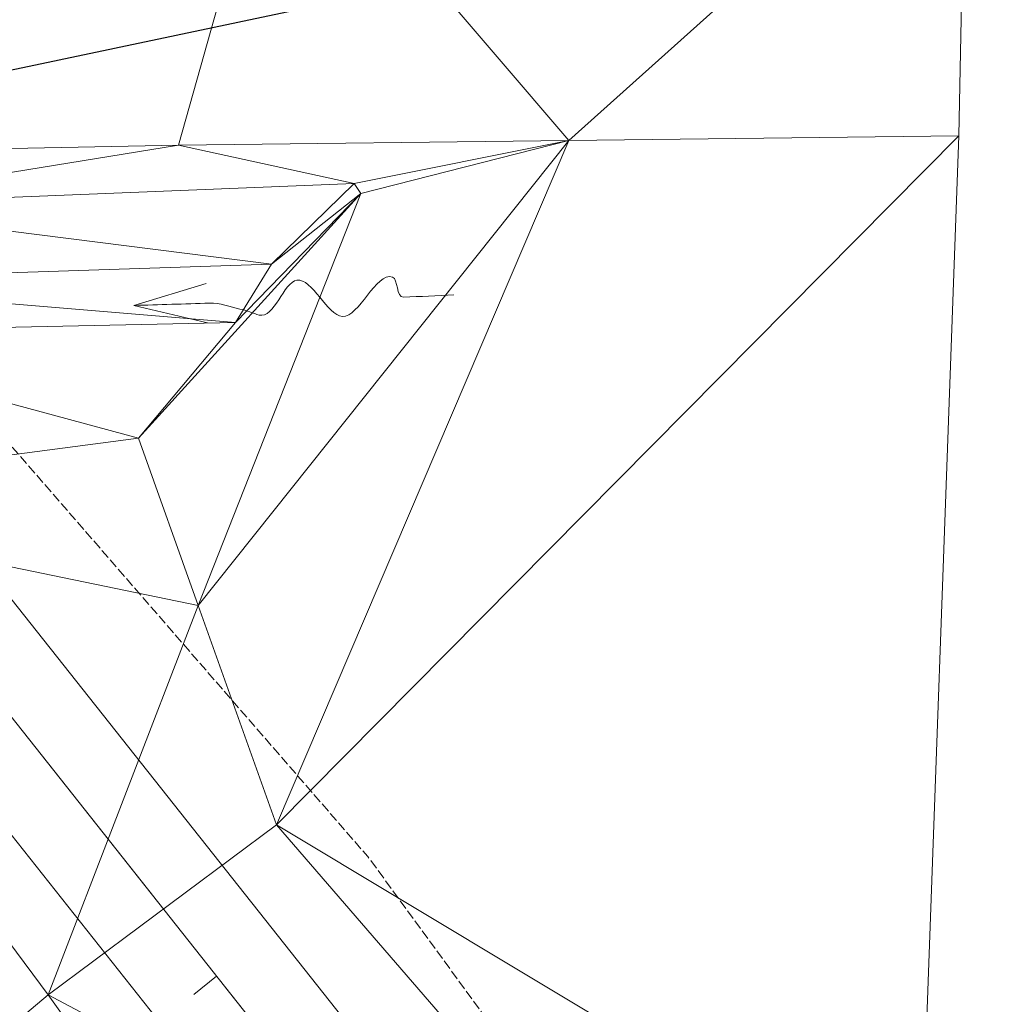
# Model space of a CAD drawing. Extents: x 2399984 to 2508823, y 556481 to 592637.
# Tile 98 of 158: x 2437675 to 2437741, y 564382 to 564449. Entities that reach past the tile are written whole.
import ezdxf

# ---------------------------------------------------------------- set-up
doc = ezdxf.new("R2010")
doc.units = 0
doc.header["$MEASUREMENT"] = 0
for name, pattern in [('cl20', [100, 5, -5, 80, -5, 5]), ('cl50', [100, 7.5, -7.5, 70, -7.5, 7.5]), ('constlimit', [0.85, 0.65, -0.1, -0.1])]:
    doc.linetypes.add(name, pattern=pattern)
for name, color, linetype, lineweight in [('DR_X_Flow_Arrow', 151, 'Continuous', 0), ('DT_X_Triangles', 91, 'Continuous', 0), ('GE_P_CL_20', 7, 'cl20', 13), ('GE_P_CL_50', 7, 'cl50', 13), ('PV_P_Bikeway', 193, 'Continuous', 13), ('RW_P_Const_Limits', 120, 'constlimit', 0)]:
    doc.layers.add(name, color=color, linetype=linetype, lineweight=lineweight)
doc.layers.add('GK_Visualization', color=30, linetype='Continuous', lineweight=13, plot=False)
doc.layers.add('SC_Scratch1', color=7, linetype='Continuous', lineweight=0, plot=False)

# ---------------------------------------------------------------- blocks, each defined once
blk = doc.blocks.new('DFL-X_25')
at = {"layer": 'DR_X_Flow_Arrow', "color": 151, "linetype": 'Continuous', "lineweight": 0, "flags": 128}
blk.add_lwpolyline([(-0.08, -0.0214), (0, 0), (-0.08, 0.0215)], dxfattribs=at)
at = {"layer": 'DR_X_Flow_Arrow', "color": 151, "linetype": 'Continuous', "lineweight": 0}
blk.add_open_spline([(0, 0), (-0.0277, 0.0001), (-0.0554, 0.0002), (-0.0831, 0.0002), (-0.0943, 0.0003), (-0.1051, 0.005), (-0.116, 0.0077), (-0.1231, 0.0095), (-0.1305, 0.0131), (-0.1368, 0.015), (-0.1531, 0.0197), (-0.1646, -0.0202), (-0.1792, -0.0218), (-0.1959, -0.0235), (-0.2112, 0.018), (-0.2277, 0.0195), (-0.2459, 0.0211), (-0.2658, -0.0279), (-0.2838, -0.0218), (-0.2902, -0.0195), (-0.2867, 0.0007), (-0.2951, 0.0006), (-0.3134, 0.0004), (-0.3317, 0.0002), (-0.35, 0)], degree=3, knots=[0, 0, 0, 0, 0.203531, 0.203531, 0.203531, 0.286234, 0.286234, 0.286234, 0.340272, 0.340272, 0.340272, 0.477755, 0.477755, 0.477755, 0.633727, 0.633727, 0.633727, 0.804111, 0.804111, 0.804111, 0.865463, 0.865463, 0.865463, 1, 1, 1, 1], dxfattribs=at)

msp = doc.modelspace()

# ---------------------------------------------------------------- linework, layer by layer
at = {"layer": 'GE_P_CL_20'}
msp.add_line((2437880.682, 564140.544), (2437633.614, 564452.552), dxfattribs=at)
at = {"layer": 'GE_P_CL_20', "linetype": 'Continuous'}
msp.add_line((2437687.961, 564383.92), (2437686.393, 564382.678), dxfattribs=at)
at = {"layer": 'GE_P_CL_50'}
msp.add_line((2437807.829, 564232.545), (2437633.614, 564452.552), dxfattribs=at)
at = {"layer": 'GK_Visualization', "color": 1, "flags": 128}
msp.add_lwpolyline([(2438322.113, 563526.775), (2438051.487, 563959.188, 0.050315), (2438044.105, 563968.705), (2437880.682, 564140.544), (2437633.614, 564452.552), (2437585.46, 564883.361, 0.127136), (2437574.764, 564911.418), (2437459.174, 565074.311), (2437394.787, 565151.542), (2437343.432, 565237.418), (2437261.717, 565352.574, -0.085446)], format="xyb", dxfattribs=at)
at = {"layer": 'PV_P_Bikeway'}
for p, q in [((2437811.552, 564235.897), (2437649.956, 564439.969)), ((2437804.106, 564229.192), (2437637.406, 564439.709))]:
    msp.add_line(p, q, dxfattribs=at)
at = {"layer": 'RW_P_Const_Limits', "flags": 128}
msp.add_lwpolyline([(2437882.915, 564155.566), (2437882.824, 564155.557), (2437856.606, 564198.574), (2437825.613, 564237.809), (2437795.396, 564277.66), (2437758.665, 564312.351), (2437727.844, 564351.724), (2437698.286, 564392.096), (2437666.672, 564428.524)], dxfattribs=at)
at = {"layer": 'SC_Scratch1', "color": 2, "lineweight": 30}
msp.add_line((2437662.98, 564443.542), (2438384.205, 564595.97), dxfattribs=at)

# ---------------------------------------------------------------- block references
at = {"layer": 'DR_X_Flow_Arrow', "color": 151, "linetype": 'Continuous', "lineweight": 0, "xscale": 62.50000000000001, "yscale": 62.50000000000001, "zscale": 62.50000000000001, "rotation": 181.8677857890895}
msp.add_blockref('DFL-X_25', (2437682.294, 564429.764), dxfattribs=at)

# ---------------------------------------------------------------- meshes
at = {"layer": 'DT_X_Triangles'}
mesh = msp.add_polyface(dxfattribs=at)
corners = [(2437588.79, 564469.146), (2437597.835, 564471.784), (2437598.96, 564466.392), (2437591.627, 564462.694), (2437642.079, 564463.673), (2437609.298, 564439.44), (2437596.336, 564476.246), (2437599.168, 564479.577), (2437618.827, 564476.98), (2437630.707, 564471.098), (2437647.141, 564467.566), (2437606.586, 564493.098), (2437605.253, 564529.518), (2437605.095, 564493.09), (2437617.329, 564493.821), (2437642.276, 564493.104), (2437649.079, 564477.063), (2437660.29, 564472.617), (2437634.993, 564439.669), (2437660.172, 564440.212), (2437679.767, 564467.659), (2437692.016, 564464.472), (2437662.432, 564543.773), (2437671.711, 564491.394), (2437679.082, 564477.61), (2437692.034, 564464.41), (2437685.352, 564440.707), (2437676.239, 564472.458), (2437676.284, 564472.356), (2437680.444, 564472.579), (2437712.014, 564441.026), (2437739.156, 564465.361), (2437738.676, 564441.346)]
mesh.append_faces([[corners[k] for k in face] for face in [(0, 1, 2), (3, 2, 4), (3, 4, 5), (6, 7, 8), (6, 8, 1), (1, 8, 9), (1, 9, 2), (2, 9, 10), (2, 10, 4), (7, 11, 8), (7, 12, 13), (7, 13, 11), (13, 12, 11), (12, 14, 11), (11, 14, 8), (14, 15, 8), (8, 15, 16), (8, 16, 9), (9, 16, 17), (9, 17, 10), (18, 4, 19), (4, 10, 20), (4, 20, 21), (4, 21, 19), (15, 22, 23), (15, 23, 16), (10, 17, 20), (16, 23, 24), (16, 24, 17), (19, 25, 26), (19, 21, 25), (17, 24, 27), (17, 27, 28), (17, 28, 20), (27, 29, 28), (27, 24, 29), (28, 29, 20), (20, 29, 21), (26, 25, 30), (21, 31, 25), (25, 31, 30), (30, 31, 32)]])
mesh = msp.add_polyface(dxfattribs=at)
corners = [(2437540.756, 564279.01), (2437613.327, 564427.881), (2437657.833, 564366.95), (2437583.601, 564439.245), (2437609.298, 564439.44), (2437611.382, 564434.865), (2437642.079, 564463.673), (2437634.993, 564439.669), (2437613.457, 564430.725), (2437659.982, 564436.59), (2437655.642, 564431.405), (2437655.994, 564427.898), (2437651.272, 564416.573), (2437660.172, 564440.212), (2437682.625, 564420.686), (2437686.705, 564409.245), (2437676.462, 564382.644), (2437689.246, 564428.605), (2437691.707, 564432.581), (2437705.554, 564341.868), (2437681.052, 564322.308), (2437685.352, 564440.707), (2437697.356, 564438.092), (2437692.044, 564394.275), (2437723.831, 564357.473), (2437697.805, 564437.414), (2437712.014, 564441.026), (2437738.676, 564441.346), (2437736, 564367.863), (2437757.161, 564317.661)]
mesh.append_faces([[corners[k] for k in face] for face in [(0, 1, 2), (3, 4, 5), (3, 5, 1), (4, 6, 7), (4, 7, 5), (5, 8, 1), (5, 7, 9), (5, 9, 10), (5, 10, 8), (1, 8, 10), (1, 10, 11), (1, 11, 12), (1, 12, 2), (7, 13, 9), (12, 11, 14), (12, 14, 15), (12, 15, 16), (12, 16, 2), (10, 17, 11), (10, 9, 18), (10, 18, 17), (11, 17, 14), (2, 16, 19), (2, 19, 20), (9, 13, 21), (9, 21, 22), (9, 22, 18), (16, 15, 23), (16, 23, 24), (16, 24, 19), (14, 17, 25), (14, 25, 15), (21, 26, 22), (15, 25, 26), (15, 26, 23), (17, 18, 25), (18, 22, 25), (23, 26, 27), (23, 27, 28), (23, 28, 24), (22, 26, 25), (24, 28, 29)]])
mesh = msp.add_polyface(dxfattribs=at)
corners = [(2437393.802, 564339.076), (2437420.799, 564353.742), (2437417.446, 564324.666), (2437427.572, 564349.237), (2437449.532, 564335.209), (2437441.007, 564310.119), (2437471.583, 564321.33), (2437462.891, 564296.555), (2437494.259, 564307.327), (2437484.757, 564282.961), (2437516.984, 564293.404), (2437507.647, 564268.577), (2437540.756, 564279.01), (2437530.592, 564254.281), (2437613.327, 564427.881), (2437564.515, 564264.598), (2437554.43, 564239.734), (2437657.833, 564366.95), (2437589.312, 564249.428), (2437578.281, 564225.212), (2437681.052, 564322.308), (2437614.115, 564234.268), (2437603.116, 564210.085), (2437636.29, 564220.76), (2437627.956, 564194.969), (2437658.466, 564207.253), (2437645.573, 564184.304), (2437717.69, 564281.336), (2437663.208, 564173.663), (2437683.734, 564191.85), (2437674.953, 564166.558), (2437709.001, 564176.444), (2437692.566, 564155.871), (2437705.554, 564341.868), (2437739.416, 564302.684), (2437752.524, 564246.421), (2437793.795, 564199.362), (2437710.17, 564145.177), (2437723.831, 564357.473), (2437732.702, 564162.118)]
mesh.append_faces([[corners[k] for k in face] for face in [(0, 1, 2), (2, 3, 4), (2, 4, 5), (5, 4, 6), (5, 6, 7), (7, 8, 9), (7, 6, 8), (9, 8, 10), (9, 10, 11), (11, 10, 12), (11, 12, 13), (10, 14, 12), (13, 15, 16), (13, 12, 15), (12, 17, 15), (16, 15, 18), (16, 18, 19), (15, 17, 20), (15, 20, 18), (19, 18, 21), (19, 21, 22), (18, 20, 21), (22, 21, 23), (22, 23, 24), (21, 20, 23), (24, 23, 25), (24, 25, 26), (23, 20, 27), (23, 27, 25), (26, 25, 28), (25, 27, 29), (25, 29, 28), (28, 29, 30), (30, 29, 31), (30, 31, 32), (20, 33, 34), (20, 34, 27), (29, 27, 35), (29, 36, 31), (32, 31, 37), (33, 38, 34), (31, 39, 37)]])

doc.saveas('drawing.dxf')
